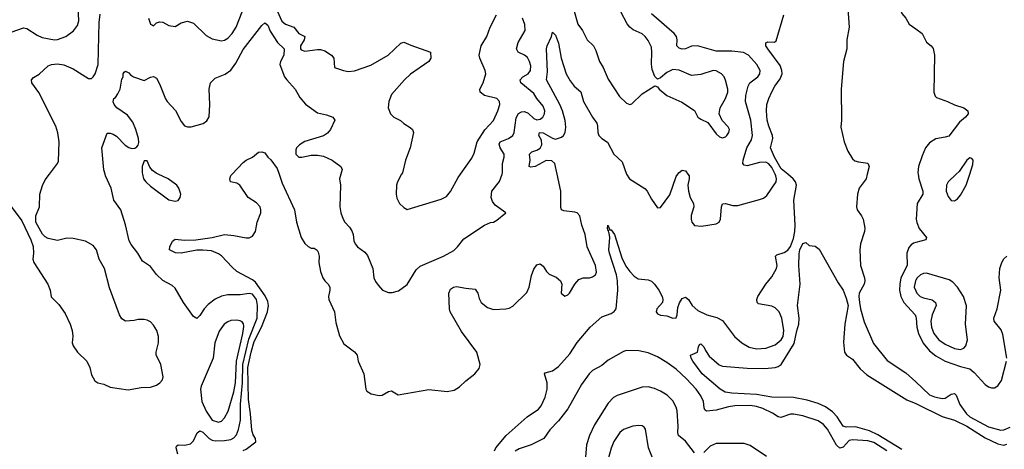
# Model space of a CAD drawing. Header units: inches. Extents: x 1682530 to 1839546, y 640742 to 791647.
# Tile 255 of 256: x 1694205 to 1700573, y 748221 to 750999. Entities that reach past the tile are written whole.
import ezdxf

# ---------------------------------------------------------------- set-up
doc = ezdxf.new("R2010")
doc.units = ezdxf.units.IN
doc.header["$MEASUREMENT"] = 0
for name, color, linetype in [('B6794', 7, 'Continuous'), ('B6795', 7, 'Continuous'), ('B7704', 7, 'Continuous'), ('B7705', 7, 'Continuous')]:
    doc.layers.add(name, color=color, linetype=linetype)

msp = doc.modelspace()

# ---------------------------------------------------------------- linework, layer by layer
at = {"layer": 'B6794', "color": 5}
for points, elevation in [([(1694150.3, 749790.2), (1694218.3, 749698.3), (1694276.5, 749576.5), (1694292.2, 749532.2), (1694294.9, 749490), (1694290.5, 749450), (1694297.1, 749430), (1694386, 749290), (1694403, 749250), (1694407.9, 749207.9), (1694458.2, 749158.2), (1694499.1, 749099.1), (1694531.8, 749030), (1694544.9, 748990), (1694548.1, 748951.9), (1694544, 748910), (1694550.8, 748890), (1694578.8, 748850), (1694638.8, 748790), (1694658.8, 748750), (1694670, 748702), (1694690, 748664.7), (1694710, 748651.3), (1694750, 748642), (1694790, 748622), (1694906, 748606), (1694990, 748620.3), (1695050, 748622.3), (1695090, 748635.3), (1695111.6, 748650), (1695127.6, 748670), (1695133.3, 748690), (1695117.4, 748770), (1695088.5, 748831.5), (1695087.1, 748850), (1695103.5, 748910), (1695103.5, 748950), (1695091, 748990), (1695070, 749023.6), (1695050, 749044.7), (1695030, 749055.8), (1695010, 749060.5), (1694970, 749060.9), (1694945.8, 749054.2), (1694890, 749049.2), (1694864.8, 749064.8), (1694849.6, 749089.6), (1694786, 749266), (1694754.2, 749390), (1694719.3, 749450), (1694702.2, 749510), (1694679.4, 749539.4), (1694630, 749567.3), (1694550, 749583.5), (1694510, 749586), (1694450, 749572.3), (1694390, 749584), (1694370, 749594), (1694352.1, 749612.1), (1694309.6, 749689.6), (1694309.5, 749730.5), (1694332.7, 749790), (1694335.1, 749870), (1694351.9, 749928.1), (1694370, 749964.7), (1694396.6, 750000)], 660), ([(1695227.8, 748190), (1695216.1, 748230), (1695219.3, 748240.7), (1695229.8, 748250.2), (1695272.1, 748247.9), (1695310, 748255.8), (1695330, 748276.5), (1695352.2, 748327.8), (1695370, 748340.2), (1695390, 748332.7), (1695430.5, 748290.5), (1695450, 748280.1), (1695470, 748276.6), (1695530, 748277.2), (1695570, 748284.1), (1695590, 748294.8), (1695606.4, 748313.6), (1695620.2, 748350), (1695632.8, 748410), (1695632.3, 748512.3), (1695646.5, 748650), (1695647.7, 748770), (1695687.1, 748932.9), (1695741.3, 749070), (1695743.2, 749150), (1695735.9, 749190), (1695710, 749223.2), (1695690, 749228.5), (1695630, 749219.8), (1695550, 749219.1), (1695510, 749212.1), (1695468.7, 749191.3), (1695422.8, 749157.2), (1695397.6, 749130), (1695370, 749086.6), (1695350, 749066.6), (1695330, 749079), (1695263.6, 749170), (1695210, 749262.7), (1695190, 749279.5), (1695130, 749313.7), (1695090, 749351), (1695050, 749402.2), (1694998.1, 749438.1), (1694968.2, 749490), (1694925.7, 749545.7), (1694913.7, 749570), (1694890, 749672.3), (1694858.9, 749770), (1694813, 749833), (1694796.4, 749910), (1694760.5, 749990), (1694757.4, 750000)], 640), ([(1694998.5, 750000), (1695006.4, 749970), (1695020.2, 749950), (1695050, 749921.8), (1695170, 749834.9), (1695210, 749826), (1695230, 749831), (1695242.7, 749850), (1695246, 749870), (1695235.1, 749910), (1695221.1, 749930), (1695165.3, 749970), (1695100.3, 750000)], 640), ([(1695650, 748214.1), (1695670, 748221.3), (1695731.9, 748270), (1695729.4, 748290), (1695714.7, 748314.7), (1695705.3, 748345.3), (1695698.5, 748450), (1695684, 748544), (1695681.4, 748750), (1695701, 748850), (1695722.1, 748917.9), (1695769.7, 749010), (1695807.4, 749110), (1695813.5, 749150), (1695810, 749177.3), (1695793.4, 749213.4), (1695730, 749302.4), (1695710, 749317.8), (1695610, 749370.7), (1695578.2, 749398.2), (1695510, 749471.5), (1695490, 749484.2), (1695445.4, 749505.4), (1695390, 749509.8), (1695350, 749508.7), (1695250, 749489.8), (1695211.8, 749491.8), (1695174, 749510), (1695175.3, 749530), (1695192.5, 749567.5), (1695210, 749580.7), (1695270, 749574), (1695344.9, 749575.1), (1695450, 749590.2), (1695530, 749609.2), (1695590, 749604.7), (1695670, 749588.1), (1695690, 749589.1), (1695710, 749598.3), (1695729.9, 749630.1), (1695741, 749690), (1695763.6, 749750), (1695764.9, 749770), (1695760.2, 749790), (1695735.4, 749815.4), (1695682.2, 749850), (1695628.7, 749928.7), (1695610, 749941.5), (1695568.7, 749950), (1695563.7, 749970), (1695570, 749991), (1695578.5, 750000)], 620), ([(1695882.5, 750000), (1695902.3, 749942.3), (1695982, 749770), (1695995.8, 749690), (1696025.8, 749590), (1696050, 749552), (1696070, 749532), (1696090, 749522.6), (1696110, 749521.1), (1696129.1, 749509.1), (1696135.7, 749495.7), (1696140.6, 749470), (1696139.8, 749430), (1696150, 749370.8), (1696164.9, 749330), (1696178, 749310), (1696200.3, 749290), (1696210.3, 749270), (1696211.4, 749250), (1696202.4, 749210), (1696204.7, 749190), (1696241.1, 749110), (1696250, 749041), (1696274, 748954), (1696302, 748902), (1696370, 748850.5), (1696386.4, 748830), (1696394.3, 748790), (1696430.5, 748710), (1696443, 748610), (1696450, 748596), (1696478.8, 748578.8), (1696530, 748568.2), (1696550, 748570.4), (1696590, 748594.4), (1696610, 748599.3), (1696652.3, 748572.3), (1696850, 748607.6), (1696970, 748594), (1697015.8, 748604.2), (1697050, 748624.4), (1697090, 748664.4), (1697149.3, 748710), (1697177.5, 748742.5), (1697182.7, 748770), (1697160.5, 748850), (1697062.9, 748982.9), (1696989.8, 749110), (1696984.4, 749130), (1696979.8, 749230), (1696990, 749257.6), (1697009.4, 749270), (1697030, 749273), (1697090, 749262), (1697150, 749257.4), (1697168, 749230), (1697176.2, 749196.2), (1697190, 749170.3), (1697230, 749137.2), (1697270, 749124.7), (1697349.8, 749130.2), (1697370, 749132.9), (1697393.9, 749146.1), (1697484.8, 749235.2), (1697499.7, 749270), (1697514.4, 749345.6), (1697530, 749384.9), (1697550, 749413), (1697570, 749420.5), (1697590, 749404.9), (1697612.2, 749370), (1697630, 749353.7), (1697674, 749334), (1697703.1, 749310), (1697711.6, 749290), (1697706.5, 749230), (1697730, 749212.4), (1697750, 749220.3), (1697759.7, 749230), (1697795.7, 749290), (1697821.9, 749318.1), (1697850, 749329.5), (1697890, 749329.5), (1697910, 749335.6), (1697928.6, 749350), (1697934.4, 749365.6), (1697929.9, 749410), (1697874.1, 749530), (1697861.6, 749610), (1697841.1, 749670), (1697827.9, 749730), (1697810, 749749.8), (1697795, 749755), (1697723.1, 749763.1), (1697709.8, 749769.8), (1697704, 749784), (1697703.7, 749890), (1697679.9, 750000)], 620), ([(1696282.4, 750000), (1696274, 749970), (1696279.1, 749930), (1696274.9, 749790), (1696281.3, 749750), (1696296.5, 749710), (1696307.2, 749690), (1696338, 749658), (1696353.8, 749633.8), (1696361.5, 749610), (1696366, 749570), (1696374.4, 749550), (1696390.5, 749530), (1696436.2, 749496.2), (1696453.6, 749473.6), (1696488.7, 749390), (1696494.9, 749330), (1696505.3, 749305.3), (1696522.4, 749282.4), (1696550.5, 749250.5), (1696590, 749234), (1696614, 749234), (1696654.1, 749245.9), (1696710, 749287.7), (1696770, 749382), (1696794.3, 749405.7), (1696946, 749470), (1697012.2, 749507.7), (1697037, 749530), (1697078, 749582), (1697210, 749670.4), (1697250, 749687.7), (1697270, 749690.8), (1697290, 749702.8), (1697348, 749750), (1697279.7, 749799.8), (1697262.6, 749822.6), (1697254, 749850), (1697258, 749890), (1697307.3, 749952.7), (1697324.2, 750000)], 640), ([(1696675.1, 750000), (1696648.9, 749951.1), (1696642.4, 749930), (1696640.3, 749870), (1696644.9, 749844.9), (1696661.6, 749810), (1696690, 749783.8), (1696710, 749772.7), (1696930, 749837.6), (1696964.6, 749855.4), (1696992.1, 749887.9), (1697040.6, 749979.4), (1697055.4, 750000)], 660), ([(1697275.6, 748210), (1697285.1, 748230), (1697351.1, 748310), (1697487, 748430), (1697559.6, 748480.4), (1697576.9, 748503.1), (1697602.9, 748557.1), (1697616.6, 748610), (1697615.2, 748650), (1697599.1, 748710), (1697603.9, 748716.1), (1697650, 748729.5), (1697690, 748755.6), (1697761.9, 748838.1), (1697810, 748911.3), (1697894, 749010), (1697970, 749078.3), (1698030, 749098.9), (1698050, 749112.5), (1698061.5, 749130), (1698072.5, 749250), (1698071.6, 749310), (1698064.3, 749350), (1698018.8, 749490), (1698015.8, 749510), (1698020.5, 749590), (1698017.7, 749617.7), (1698012.1, 749627.9), (1698015.3, 749635.3), (1698010, 749633.2), (1698006.2, 749650), (1698009.5, 749670), (1698020.8, 749640.8), (1698030, 749639.6), (1698052.4, 749610), (1698098.3, 749458.3), (1698125.5, 749405.5), (1698150, 749371), (1698179.7, 749339.7), (1698204.5, 749324.5), (1698270, 749316.6), (1698290, 749308.4), (1698310.2, 749290), (1698339.2, 749250), (1698359.6, 749210), (1698364.6, 749190), (1698362, 749170), (1698325.2, 749130), (1698320.6, 749110), (1698330, 749096.9), (1698350, 749088.3), (1698390, 749084.7), (1698430, 749068.5), (1698449.7, 749070.3), (1698456.8, 749090), (1698461.9, 749138.1), (1698472.1, 749167.9), (1698490, 749197), (1698510, 749205.3), (1698530, 749190.3), (1698554.6, 749150), (1698590, 749118.7), (1698649.4, 749090.6), (1698713.5, 749073.5), (1698750, 749054), (1698827.2, 748950), (1698874.9, 748910), (1698922.2, 748882.2), (1698970, 748870.2), (1699030, 748875), (1699090, 748896.5), (1699130.6, 748930), (1699142, 748950), (1699146.2, 748990), (1699133.7, 749070), (1699116.5, 749110), (1699090, 749136.4), (1699070, 749147.4), (1698982.7, 749162.7), (1698975.3, 749170), (1698973.2, 749190), (1698979.3, 749210), (1699030.7, 749289.3), (1699070, 749335.8), (1699099.3, 749390), (1699104.8, 749410), (1699093.7, 749470), (1699102.3, 749477.7), (1699150, 749494.3), (1699172.2, 749507.8), (1699190, 749531.8), (1699210, 749584.9), (1699218.8, 749630), (1699220.1, 749670), (1699211.5, 749831.5), (1699228.8, 749930), (1699222.9, 749950), (1699207.4, 749970), (1699171.7, 750000)], 580), ([(1698130.3, 750000), (1698149.1, 749970), (1698247.8, 749907.8), (1698262.3, 749890), (1698290, 749838), (1698330, 749782.8), (1698350, 749784), (1698410, 749866), (1698450, 749985.5), (1698461.5, 750000)], 620), ([(1698526.1, 750000), (1698533.6, 749990), (1698535.2, 749970), (1698526.4, 749930), (1698529.5, 749890.5), (1698542, 749850), (1698561.6, 749810), (1698564.2, 749790), (1698547.9, 749732.1), (1698546.7, 749710), (1698551.3, 749690), (1698570, 749669.2), (1698615.2, 749664.8), (1698710, 749679.6), (1698729.5, 749690), (1698738.2, 749710), (1698744.4, 749790), (1698751.1, 749808.9), (1698770, 749811.4), (1698817.3, 749797.3), (1698850, 749798.4), (1698990, 749835.5), (1699014.3, 749845.7), (1699036.9, 749863.1), (1699098.2, 749950), (1699100.5, 749970), (1699094.9, 749990), (1699090.3, 750000)], 620), ([(1699686.9, 750000), (1699679.3, 749970), (1699634.4, 749910), (1699623.9, 749870), (1699616.5, 749790), (1699621.3, 749770), (1699650.2, 749730.2), (1699659.5, 749710), (1699670.2, 749650.2), (1699668.6, 749630), (1699642.8, 749550), (1699637.8, 749510), (1699642.9, 749410), (1699668.2, 749330), (1699670.2, 749310), (1699666, 749290), (1699634.3, 749230), (1699631.3, 749210), (1699636, 749170), (1699642.2, 749130), (1699666.4, 749046.4), (1699726.2, 748906.2), (1699814.2, 748794.2), (1699935.9, 748715.9), (1700000, 748656.9)], 580), ([(1699910, 748218.9), (1699754, 748314), (1699700.6, 748340.6), (1699610, 748365.7), (1699550, 748364.2), (1699530.5, 748370.5), (1699491.7, 748430), (1699462.4, 748462.4), (1699416.1, 748496.1), (1699370, 748516.5), (1699298.5, 748538.5), (1699210, 748556.3), (1699070, 748557.7), (1698970, 748576.1), (1698810, 748583.2), (1698768.2, 748590), (1698735.1, 748610), (1698619.2, 748710), (1698558.9, 748790), (1698548, 748810), (1698544, 748830), (1698588.7, 748850), (1698595.3, 748884.7), (1698602, 748898), (1698610, 748902), (1698630, 748884.7), (1698639.5, 748859.5), (1698663.4, 748823.4), (1698727.9, 748767.9), (1698750, 748758.4), (1698910, 748745.2), (1699023.5, 748743.5), (1699090, 748750.8), (1699110, 748756.8), (1699129.9, 748770.1), (1699213.8, 748906.2), (1699230, 748987), (1699244.9, 749030), (1699246.5, 749070), (1699234.7, 749150), (1699253.5, 749290), (1699244, 749410), (1699245.6, 749485.6), (1699250, 749511.7), (1699270, 749553), (1699290, 749559.1), (1699310, 749539.3), (1699350, 749535.5), (1699375.2, 749515.2), (1699497.8, 749297.8), (1699530, 749250.2), (1699550, 749199.3), (1699562.8, 749150), (1699540.4, 749030), (1699533.5, 748913.5), (1699538.4, 748850), (1699553, 748830), (1699590, 748803.1), (1699640.8, 748740.8), (1699683, 748703), (1699941.7, 748541.7), (1700000, 748517.2)], 560), ([(1700000, 749558.1), (1699985.7, 749554.3), (1699970, 749543.9), (1699954.5, 749525.5), (1699942.4, 749490), (1699943.7, 749410), (1699904.1, 749330), (1699896.2, 749290), (1699894.7, 749250), (1699902.7, 749210), (1699923.7, 749170), (1699996.3, 749090), (1700000, 749078.1)], 620), ([(1700000, 749314), (1699997.6, 749310), (1699989.7, 749269.7), (1700000, 749246)], 640), ([(1699812.5, 748210), (1699730, 748264.8), (1699690, 748276.7), (1699590, 748282.7), (1699570, 748277.9), (1699530, 748234), (1699510, 748228.3), (1699487.6, 748247.6), (1699430, 748350.6), (1699402.4, 748382.4), (1699370, 748404.1), (1699270, 748436.7), (1699210, 748447.3), (1699190, 748447.3), (1699126.7, 748426.7), (1699110, 748431.1), (1699074, 748454), (1699010, 748484.7), (1698970, 748498.4), (1698930, 748503.4), (1698830, 748502.1), (1698790, 748496.3), (1698710, 748474.7), (1698647.2, 748467.2), (1698636.4, 748476.4), (1698631.2, 748490), (1698627.5, 748530), (1698610, 748566.9), (1698579.2, 748610), (1698516.9, 748676.9), (1698450, 748738.3), (1698390, 748782.9), (1698330, 748818.9), (1698270, 748844.8), (1698210, 748857.9), (1698130, 748859.9), (1698110, 748853.5), (1698010, 748797.9), (1697970, 748763.7), (1697908.6, 748731.4), (1697887.8, 748710), (1697839.1, 748640.9), (1697750, 748483.1), (1697690, 748405.6), (1697633.9, 748346.1), (1697595.3, 748290), (1697512.9, 748250), (1697435.4, 748224.6), (1697410, 748209.4)], 580), ([(1698570, 748199.1), (1698510, 748274), (1698466.2, 748310), (1698461.1, 748330), (1698463, 748370), (1698456, 748470), (1698450, 748494), (1698430, 748533.7), (1698392.9, 748570), (1698350, 748596.2), (1698310, 748614.9), (1698270, 748626), (1698230, 748623.4), (1698070, 748569), (1698044.4, 748555.6), (1698010, 748519.8), (1697921.5, 748378.5), (1697889.7, 748310.3), (1697871.4, 748250), (1697863.3, 748170)], 620), ([(1698317, 748117), (1698271.1, 748230), (1698251.3, 748351.3), (1698243.6, 748363.6), (1698230, 748372.3), (1698210, 748375.6), (1698170, 748369.7), (1698110.6, 748350), (1698086.4, 748330), (1698047.9, 748272.1), (1698030, 748229.2), (1698008.1, 748150)], 640), ([(1699034.8, 748174.8), (1698930, 748244.8), (1698890, 748257.8), (1698710, 748258), (1698670, 748240.3), (1698630, 748199.3)], 620)]:
    msp.add_lwpolyline(points, dxfattribs=dict(at, elevation=elevation))
at = {"layer": 'B6794', "color": 5, "elevation": 660}
msp.add_lwpolyline([(1695610, 749056.8), (1695570, 749053.9), (1695550, 749045.7), (1695527.1, 749030), (1695494.2, 748985.8), (1695466.4, 748910), (1695456.1, 748810), (1695379, 748630), (1695374.9, 748610), (1695383.8, 748530), (1695410, 748467.7), (1695450.7, 748410), (1695490, 748395.8), (1695510, 748402.6), (1695530, 748425.3), (1695552.5, 748467.5), (1695590, 748593.6), (1695601.6, 748650), (1695606.8, 748790), (1695649, 748969), (1695655.2, 749015.2), (1695652.9, 749032.9), (1695644.3, 749044.3), (1695630, 749052.7)], close=True, dxfattribs=at)
at = {"layer": 'B6795', "color": 5}
for points, elevation in [([(1700000, 751505.4), (1699973.4, 751490), (1699944.2, 751430), (1699902, 751378), (1699830, 751329.6), (1699817.8, 751310), (1699812.9, 751290), (1699812.8, 751250), (1699802.3, 751190), (1699807.2, 751170), (1699817.1, 751157.1), (1699870, 751119.6), (1699890, 751094.9), (1699910, 751040.4), (1699935.6, 751010), (1699957.6, 750970), (1700000, 750939.5)], 620), ([(1694150, 750918.4), (1694230, 750946.2), (1694250, 750942.8), (1694318.4, 750898.4), (1694350, 750884.6), (1694430, 750870.1), (1694450, 750870.9), (1694503.5, 750890), (1694553.1, 750926.9), (1694578.1, 750961.9), (1694587.1, 750992.9), (1694580.9, 751130)], 680), ([(1695850, 751100.6), (1695899.5, 750990), (1695923.9, 750970), (1695977.3, 750950), (1696010, 750910.2), (1696048.7, 750890), (1696044.9, 750870), (1696021.6, 750830), (1696020.9, 750810), (1696025.1, 750805.1), (1696050, 750795.5), (1696130, 750806.4), (1696150, 750806), (1696178, 750798), (1696222, 750770), (1696236.3, 750750), (1696241, 750690), (1696298, 750670), (1696330, 750664.2), (1696370, 750669.1), (1696475.6, 750704.4), (1696587.3, 750770), (1696670, 750847.3), (1696690, 750853), (1696733.7, 750833.7), (1696861, 750790), (1696864.7, 750750), (1696851.3, 750730), (1696733.3, 750646.7), (1696694, 750610), (1696610, 750515.1), (1696592.4, 750470), (1696588.8, 750428.8), (1696603, 750390), (1696624, 750370), (1696667.8, 750347.7), (1696690, 750328), (1696730, 750303), (1696744.9, 750290), (1696752.7, 750270), (1696730.5, 750170.5), (1696701.1, 750090), (1696680.4, 750010), (1696675.1, 750000)], 660), ([(1695037.8, 751010), (1695050, 750970.8), (1695063.4, 750963.4), (1695070, 750960.7), (1695090, 750978), (1695110, 750986), (1695130, 750983), (1695170, 750962), (1695210, 750956.3), (1695250, 750978.4), (1695290, 750990.4), (1695330, 750976.4), (1695410, 750896.5), (1695450, 750874.9), (1695510, 750863.2), (1695530, 750866.5), (1695550, 750879), (1695579.8, 750910), (1695605.7, 750950), (1695643.4, 751050)], 660), ([(1697786.4, 751070), (1697815.3, 750970), (1697845.7, 750930), (1697874.4, 750870), (1697914.9, 750830), (1697930, 750801), (1697955.3, 750730), (1697978.9, 750690), (1698010, 750614), (1698083.4, 750503.4), (1698130, 750458.8), (1698150, 750451), (1698164.7, 750455.3), (1698230, 750519.1), (1698311.6, 750571.6), (1698330, 750564.7), (1698341, 750550), (1698390.8, 750510), (1698486.8, 750466.8), (1698570, 750411), (1698591.3, 750370), (1698610, 750356), (1698655.5, 750335.5), (1698710, 750261), (1698730, 750242.8), (1698750, 750234.8), (1698770, 750240.7), (1698779.3, 750250), (1698792, 750270), (1698795.1, 750290), (1698786.8, 750306.8), (1698747, 750347), (1698729.4, 750390), (1698735.1, 750430), (1698770.6, 750489.4), (1698783.9, 750530), (1698784.7, 750550), (1698770, 750609.2), (1698760.4, 750630), (1698744.2, 750650), (1698710, 750668.4), (1698690, 750670.8), (1698610, 750644.2), (1698550, 750638.7), (1698470, 750672.6), (1698430, 750676.3), (1698390, 750657.6), (1698350, 750624), (1698330, 750615.3), (1698312.5, 750632.5), (1698296.2, 750676.2), (1698290.8, 750710.8), (1698294, 750790), (1698290, 750821.2), (1698270, 750865.1), (1698250.6, 750890.6), (1698230, 750908.2), (1698172.7, 750932.7), (1698150.8, 750950.8), (1698133.5, 750973.5), (1698092.8, 751050)], 640), ([(1699090.3, 750000), (1699070, 750044), (1699050, 750067.2), (1699030, 750078.8), (1698990, 750076), (1698910, 750054.7), (1698890, 750058.2), (1698881.9, 750070), (1698883.2, 750090), (1698907.4, 750170), (1698937.9, 750222.1), (1698945.2, 750250), (1698933.5, 750350), (1698899.9, 750470), (1698901.7, 750510), (1698916.1, 750570), (1698926.8, 750590), (1698978.5, 750630), (1698991.9, 750650), (1698993.4, 750670), (1698971.9, 750710), (1698918.7, 750770), (1698887, 750787), (1698810, 750795), (1698710, 750795.3), (1698589.6, 750830.4), (1698550, 750828.6), (1698510, 750809.9), (1698490, 750808.9), (1698470, 750815.3), (1698455.3, 750830), (1698456.7, 750870), (1698452.7, 750890), (1698438.4, 750910), (1698290, 751038)], 620), ([(1699559.8, 751070), (1699568.7, 750950), (1699553.8, 750870), (1699554.3, 750810), (1699533.2, 750730), (1699518.6, 750550), (1699520.9, 750350), (1699515.6, 750304.4), (1699537.4, 750210), (1699561.5, 750150), (1699590, 750098.7), (1699606.6, 750086.6), (1699630, 750079.2), (1699691.1, 750071.1), (1699699.7, 750050), (1699686.9, 750000)], 580), ([(1694396.6, 750000), (1694449.4, 750070), (1694455.1, 750084.9), (1694459.7, 750210), (1694451.3, 750268.7), (1694438, 750310), (1694327.8, 750527.8), (1694282.6, 750590), (1694280.9, 750610), (1694294.5, 750625.5), (1694330, 750647), (1694390, 750700.2), (1694410, 750710.2), (1694450, 750714.6), (1694490, 750706.7), (1694550, 750682.3), (1694650, 750618.8), (1694670, 750619.1), (1694680.3, 750630), (1694693.3, 750650), (1694712.3, 750710), (1694718.6, 750981.4), (1694724.5, 751035.5)], 660), ([(1694757.4, 750000), (1694748.6, 750028.6), (1694735.1, 750170), (1694770, 750264.7), (1694790, 750264.9), (1694810, 750258), (1694830, 750245.5), (1694888, 750188), (1694910, 750173.7), (1694930, 750167.2), (1694950, 750168.8), (1694962.2, 750177.8), (1694971.5, 750188.5), (1694975.3, 750204.7), (1694972.8, 750230), (1694955.9, 750290), (1694936.5, 750336.5), (1694901.6, 750381.6), (1694834, 750430), (1694815.3, 750450), (1694809.1, 750469.1), (1694814, 750490), (1694823.9, 750496.1), (1694840.1, 750519.9), (1694854, 750550), (1694866.3, 750613.7), (1694874, 750630), (1694874, 750650), (1694880.9, 750659.1), (1694890, 750666), (1694910, 750656), (1694922, 750642), (1694941, 750630), (1695010, 750606.8), (1695050, 750627.7), (1695070, 750633), (1695090, 750620.5), (1695110, 750585.5), (1695147.4, 750487.4), (1695158, 750470), (1695212.4, 750412.4), (1695250, 750340.3), (1695270, 750313.8), (1695290, 750306.9), (1695314, 750306), (1695391, 750329), (1695415.8, 750344.2), (1695429.7, 750370.3), (1695434.7, 750450), (1695429.7, 750550.3), (1695439.5, 750590), (1695470, 750620.5), (1695533.4, 750646.6), (1695570, 750673.4), (1695601.9, 750718.1), (1695650, 750806), (1695770, 750961.6), (1695790, 750978.4), (1695810, 750964.4), (1695825.1, 750925.1), (1695872, 750852), (1695914.4, 750810), (1695912.2, 750770), (1695891.5, 750730), (1695886.4, 750710), (1695918.5, 750630), (1695931.5, 750610), (1695987.3, 750550), (1696015.6, 750495.6), (1696052.9, 750452.9), (1696130, 750398), (1696190, 750384.9), (1696231, 750370), (1696242, 750350), (1696214.9, 750290), (1696195.5, 750264.5), (1696170, 750248.3), (1696050, 750211.1), (1696014.9, 750190), (1695995.3, 750170), (1695990, 750157.2), (1695990.5, 750130), (1696010.4, 750110.4), (1696030, 750110.4), (1696090, 750124.2), (1696130, 750123.7), (1696170, 750115.8), (1696226.8, 750090), (1696281, 750050), (1696290.8, 750030), (1696282.4, 750000)], 640), ([(1697055.4, 750000), (1697130, 750103.8), (1697143.6, 750136.4), (1697163.5, 750210), (1697212.7, 750287.3), (1697270, 750348.4), (1697298, 750410), (1697309.8, 750450), (1697308.3, 750470), (1697289.8, 750489.8), (1697209.9, 750509.9), (1697182.6, 750530), (1697181, 750550), (1697202.2, 750590), (1697219.7, 750650), (1697215.8, 750670), (1697181.3, 750750), (1697176.9, 750770), (1697189.7, 750830), (1697225.7, 750890), (1697248.6, 750950), (1697288.9, 751030)], 660), ([(1697324.2, 750000), (1697327.8, 750010), (1697328.2, 750070), (1697339, 750110), (1697338.6, 750130), (1697313.3, 750170), (1697305.2, 750194.8), (1697313, 750210), (1697367.1, 750230), (1697394, 750250), (1697403.2, 750270), (1697414.8, 750365.2), (1697430, 750393.6), (1697450, 750404.2), (1697470, 750405.3), (1697494.1, 750394.1), (1697530, 750360.2), (1697550, 750351.8), (1697570, 750357.1), (1697588.5, 750370), (1697598.8, 750390), (1697600.3, 750410), (1697590, 750440.5), (1697549.2, 750489.2), (1697530, 750521.1), (1697445, 750590), (1697442, 750610), (1697459.8, 750630), (1697492.7, 750650), (1697508, 750670), (1697510, 750702), (1697502.8, 750730), (1697490, 750754.7), (1697470, 750769.7), (1697428.8, 750788.8), (1697418.5, 750810), (1697428.8, 750851.2), (1697474, 750930), (1697471, 750969), (1697457.4, 751010)], 640), ([(1699171.7, 750000), (1699130, 750035.1), (1699086, 750110), (1699059.8, 750170), (1699076.4, 750230), (1699073.8, 750250), (1699049.7, 750310), (1699039.8, 750350), (1699034.1, 750410), (1699038, 750450), (1699050, 750489.2), (1699070, 750532.2), (1699089.5, 750570), (1699124, 750616), (1699136, 750650), (1699134.5, 750670), (1699122.4, 750702.4), (1699042.4, 750810), (1699031.3, 750830), (1699029.8, 750850.2), (1699044.2, 750855.8), (1699085.9, 750854.1), (1699097, 750863), (1699147.8, 751030)], 580), ([(1697679.9, 750000), (1697664.8, 750070), (1697647, 750087), (1697610, 750089.3), (1697538.4, 750050), (1697510, 750045.6), (1697499.5, 750050), (1697505.5, 750090), (1697501.8, 750130), (1697516.3, 750143.7), (1697550, 750155.4), (1697570, 750167.7), (1697582.5, 750190), (1697579.4, 750219.4), (1697563.2, 750250), (1697566.6, 750270), (1697590, 750267.4), (1697650, 750233.2), (1697670, 750227.7), (1697710, 750239.4), (1697722.3, 750250), (1697732.5, 750270), (1697735.9, 750304.1), (1697732.6, 750347.4), (1697715.7, 750410), (1697698.5, 750450), (1697612.5, 750610), (1697618.1, 750661.9), (1697612.7, 750810), (1697616.4, 750830), (1697644.2, 750890), (1697650, 750918), (1697670, 750898.8), (1697690, 750847.7), (1697706.4, 750750), (1697740.1, 750650), (1697764.6, 750604.6), (1697790, 750570.2), (1697833.3, 750533.3), (1697850.9, 750470), (1697910, 750368), (1697936.9, 750330), (1697942.6, 750310), (1697943.8, 750270), (1697951, 750250), (1697970, 750231), (1698006.4, 750206.4), (1698048.4, 750130), (1698100.7, 750080.7), (1698130, 750000.4), (1698130.3, 750000)], 620), ([(1695100.3, 750000), (1695086.4, 750006.4), (1695064.1, 750024.1), (1695046.4, 750046.4), (1695030, 750087.3), (1695010, 750087), (1694996.1, 750050), (1694995.9, 750010), (1694998.5, 750000)], 640), ([(1695578.5, 750000), (1695650, 750076), (1695670, 750091), (1695710, 750110.8), (1695750, 750142), (1695770, 750144.9), (1695790, 750138.8), (1695810.4, 750110.4), (1695830, 750094), (1695870, 750036.3), (1695882.5, 750000)], 620), ([(1698461.5, 750000), (1698470, 750010.8), (1698490, 750025.5), (1698510, 750021.6), (1698526.1, 750000)], 620)]:
    msp.add_lwpolyline(points, dxfattribs=dict(at, elevation=elevation))
at = {"layer": 'B7704', "color": 5}
for points, elevation in [([(1700015.6, 750000), (1700019.8, 749970), (1700045.8, 749890), (1700046.2, 749870), (1700010.1, 749809.9), (1700003.3, 749710), (1700006.9, 749686.9), (1700022.6, 749650), (1700069.2, 749590), (1700064.9, 749575.1), (1700000, 749558.1)], 620), ([(1700262.4, 750000), (1700210.3, 749950), (1700198.6, 749930), (1700196.9, 749890), (1700210, 749854.9), (1700230, 749830.4), (1700250, 749828.8), (1700270, 749841.1), (1700290, 749865.3), (1700327.1, 749930), (1700349.8, 750000)], 640), ([(1700588.9, 748810), (1700564.1, 748964.1), (1700552.6, 748992.6), (1700506.8, 749050), (1700504.1, 749070), (1700526, 749130), (1700550.7, 749249.3), (1700540.4, 749330), (1700543.9, 749390), (1700556.3, 749430), (1700570, 749453), (1700589.4, 749470)], 620), ([(1700000, 749246), (1700007, 749230), (1700029.4, 749209.4), (1700050, 749199.6), (1700106.7, 749186.7), (1700128.2, 749170), (1700131.7, 749150), (1700105.3, 749090), (1700097.7, 749050), (1700102.3, 749010), (1700117.3, 748970), (1700148.8, 748930), (1700190, 748900.4), (1700250, 748872.2), (1700290, 748866.6), (1700310, 748874), (1700324.2, 748890), (1700334.6, 748930), (1700321.6, 749030), (1700328.5, 749148.5), (1700309.6, 749210), (1700269.7, 749270), (1700240.8, 749300.8), (1700216.8, 749316.8), (1700070, 749359.8), (1700050, 749357.7), (1700030, 749349), (1700010, 749330.6), (1700000, 749314)], 640), ([(1700000, 749078.1), (1700002.6, 749070), (1700006.5, 749010), (1700017.5, 748970), (1700047.6, 748907.6), (1700090, 748857.9), (1700130, 748825.5), (1700190, 748791.6), (1700290, 748755.6), (1700350, 748741.5), (1700377.9, 748717.9), (1700450, 748639.3), (1700470, 748626), (1700490, 748618.5), (1700510, 748618.9), (1700530, 748631.7), (1700553.8, 748666.2), (1700587.1, 748790)], 620), ([(1700000, 748656.9), (1700090, 748574.2), (1700120.9, 748560.9), (1700170, 748549.5), (1700190, 748551.4), (1700230, 748577.7), (1700250, 748582.9), (1700260.5, 748570), (1700285.4, 748510), (1700327.5, 748450), (1700348.9, 748430), (1700470, 748366.5), (1700550, 748345.3), (1700570, 748345.8), (1700610, 748364.6)], 580), ([(1700000, 748517.2), (1700010, 748513), (1700170, 748432.7), (1700250, 748410.1), (1700331.3, 748370), (1700450, 748294.7), (1700530, 748256.9), (1700570, 748248.6), (1700590, 748254.8)], 560)]:
    msp.add_lwpolyline(points, dxfattribs=dict(at, elevation=elevation))
at = {"layer": 'B7705', "color": 5}
for points, elevation in [([(1700000, 750939.5), (1700040.9, 750910), (1700070, 750853.4), (1700099.3, 750830), (1700112.1, 750812.1), (1700120.3, 750770), (1700117, 750530), (1700125.1, 750505.1), (1700135.3, 750495.3), (1700206, 750470), (1700250, 750448.2), (1700311.3, 750430), (1700337.3, 750410), (1700338, 750390), (1700321.6, 750370), (1700282.3, 750337.7), (1700213, 750247), (1700190, 750238.7), (1700130, 750228.3), (1700090, 750202.9), (1700063.7, 750170), (1700040.6, 750119.4), (1700018.5, 750050), (1700014.2, 750010), (1700015.6, 750000)], 620), ([(1700349.8, 750000), (1700370, 750062), (1700371.5, 750090), (1700362, 750102), (1700350, 750106), (1700330, 750091.8), (1700281.6, 750018.4), (1700262.4, 750000)], 640)]:
    msp.add_lwpolyline(points, dxfattribs=dict(at, elevation=elevation))

doc.saveas('drawing.dxf')
